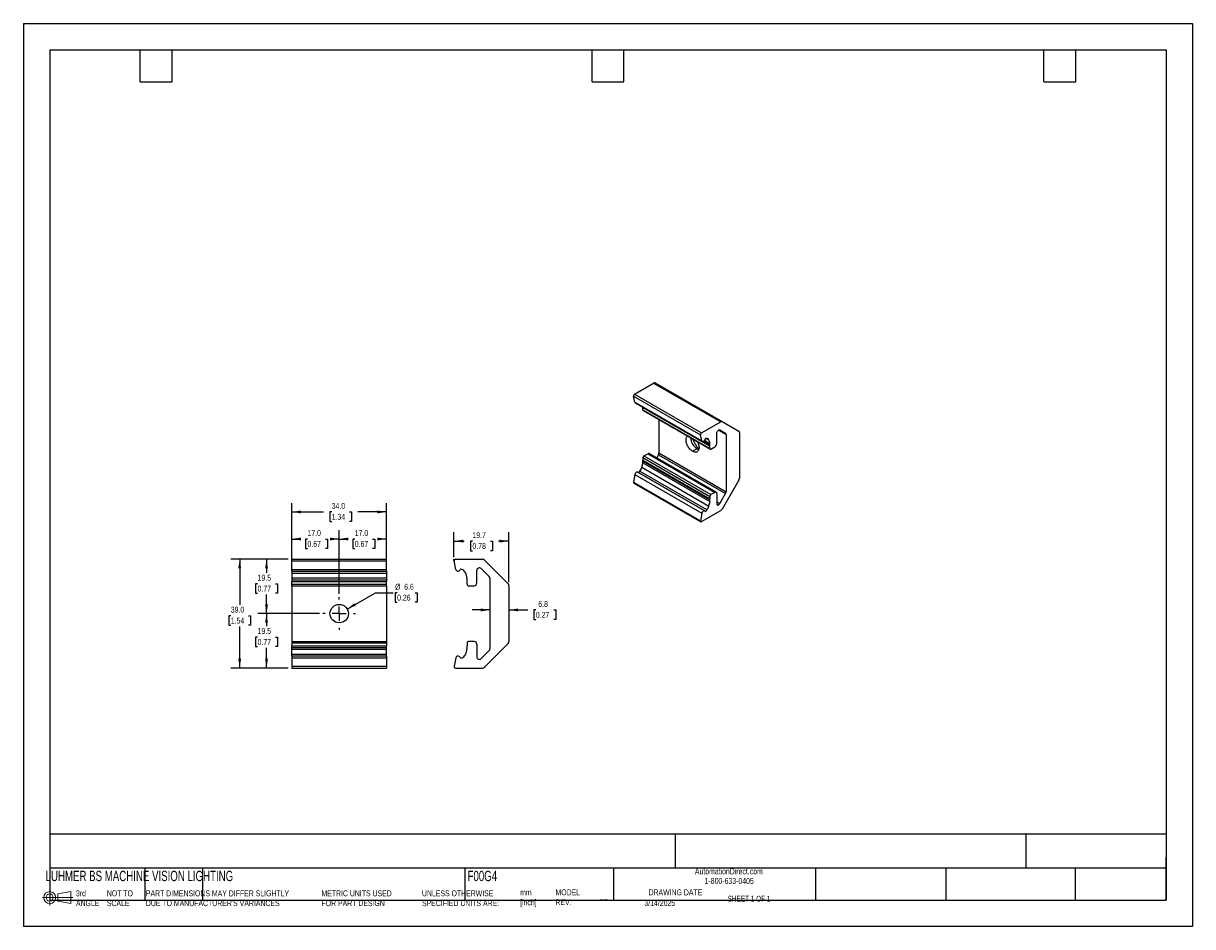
# Model space of a CAD drawing. Header units: millimetres. Extents: x 0 to 419, y 0 to 324.
import ezdxf

# ---------------------------------------------------------------- set-up
doc = ezdxf.new("R2010")
doc.units = ezdxf.units.MM
doc.linetypes.add('CENTERX2', pattern=[20.32, 12.7, -2.54, 2.54, -2.54])
doc.layers.add('CENTER', color=40, linetype='CENTERX2')
doc.layers.add('DIMENSIONS', color=140, linetype='Continuous', lineweight=25)
doc.layers.add('TEXT', color=140, linetype='Continuous', lineweight=25)
doc.styles.add('SLDTEXTSTYLE0', font='TXT', dxfattribs={"width": 0.7})
doc.styles.add('SLDTEXTSTYLE1', font='TXT', dxfattribs={"width": 0.65})
doc.dimstyles.new('SLDDIMSTYLE0', dxfattribs={"dimtxt": 2.158008, "dimasz": 3.302, "dimexe": 0, "dimexo": 0.0625, "dimgap": 0.539502, "dimtad": 0, "dimtih": 1, "dimtoh": 1, "dimdec": 1, "dimrnd": 1e-09, "dimzin": 12, "dimdsep": 46, "dimtxsty": 'SLDTEXTSTYLE0', "dimsah": 1, "dimcen": 0, "dimadec": 0, "dimazin": 3, "dimtfac": 1, "dimtdec": 1, "dimtofl": 0, "dimtmove": 0, "dimatfit": 3, "dimfxl": 0, "dimfrac": 2, "dimtolj": 1, "dimtzin": 12, "dimarcsym": 0})
doc.dimstyles.new('SLDDIMSTYLE1', dxfattribs={"dimtxt": 2.158008, "dimasz": 3.302, "dimexe": 0, "dimexo": 0.0625, "dimgap": 0.539502, "dimtad": 0, "dimtih": 1, "dimtoh": 1, "dimdec": 1, "dimrnd": 1e-09, "dimzin": 12, "dimdsep": 46, "dimtxsty": 'SLDTEXTSTYLE0', "dimsah": 1, "dimcen": 0.09, "dimadec": 0, "dimazin": 3, "dimtfac": 1, "dimtdec": 1, "dimtofl": 0, "dimtmove": 0, "dimatfit": 3, "dimfxl": 0, "dimfrac": 2, "dimtolj": 1, "dimtzin": 12, "dimarcsym": 0})
doc.dimstyles.new('SLDDIMSTYLE2', dxfattribs={"dimtxt": 2.158008, "dimasz": 3.302, "dimexe": 0, "dimexo": 0.0625, "dimgap": 0.539502, "dimtad": 0, "dimtih": 1, "dimtoh": 1, "dimdec": 1, "dimrnd": 1e-09, "dimzin": 4, "dimdsep": 46, "dimtxsty": 'SLDTEXTSTYLE0', "dimsah": 1, "dimcen": 0.09, "dimadec": 0, "dimazin": 1, "dimtfac": 1, "dimtdec": 1, "dimtofl": 0, "dimtmove": 0, "dimatfit": 3, "dimfxl": 0, "dimfrac": 2, "dimtolj": 1, "dimtzin": 12, "dimarcsym": 0})
doc.dimstyles.new('SLDDIMSTYLE3', dxfattribs={"dimtxt": 2.158008, "dimasz": 3.302, "dimexe": 0, "dimexo": 0.0625, "dimgap": 0.539502, "dimtad": 0, "dimtih": 1, "dimtoh": 1, "dimdec": 1, "dimrnd": 1e-09, "dimzin": 12, "dimdsep": 46, "dimtxsty": 'SLDTEXTSTYLE0', "dimsah": 1, "dimcen": 0.09, "dimadec": 0, "dimazin": 3, "dimtfac": 1, "dimtdec": 1, "dimtmove": 0, "dimatfit": 0, "dimfxl": 0, "dimfrac": 2, "dimtolj": 1, "dimtzin": 12, "dimarcsym": 0})

# ---------------------------------------------------------------- blocks, each defined once
blk = doc.blocks.new('Block11')
at = {"color": 7, "linetype": 'Continuous', "lineweight": 18}
for p, q in [((2.59, 5.31), (2.59, 0)), ((5.48, 4.17), (10.18, 5.03)), ((10.18, 5.03), (10.18, 0.73)), ((0, 2.88), (10.87, 2.88)), ((5.48, 1.6), (5.48, 4.17)), ((5.48, 1.6), (10.18, 0.73))]:
    blk.add_line(p, q, dxfattribs=at)
for radius in [2.15, 1.29]:
    blk.add_circle((2.59, 2.88), radius, dxfattribs=at)
blk = doc.blocks.new('Block12')
at = {"color": 7, "linetype": 'Continuous'}
blk.add_blockref('Block11', (0, 0), dxfattribs=at)
blk = doc.blocks.new('_D')
at = {"layer": 'DIMENSIONS'}
for p, q in [((116.06, 113.88), (126.17, 119.72)), ((126.17, 119.72), (132.52, 119.72)), ((133.97, 119.72), (133.25, 119.72)), ((133.25, 119.72), (133.25, 116.29)), ((140.38, 119.72), (141.11, 119.72)), ((141.11, 119.72), (141.11, 116.29)), ((133.25, 116.29), (133.97, 116.29)), ((141.11, 116.29), (140.38, 116.29))]:
    blk.add_line(p, q, dxfattribs=at)
blk.add_solid([(116.06, 113.88), (119.17, 115.09), (118.66, 115.97)], dxfattribs=at)
at = {"layer": 'DIMENSIONS', "char_height": 2.117, "attachment_point": 1, "style": 'SLDTEXTSTYLE0'}
for s, insert in [('%%c', (133.24, 122.93)), ('6.6', (136.5, 122.93)), ('0.26', (133.97, 119.02))]:
    blk.add_mtext(s, dxfattribs=dict(at, insert=insert))
blk = doc.blocks.new('_D_1')
at = {"layer": 'DIMENSIONS'}
for p, q in [((106.09, 112.23), (83.98, 112.23)), ((87.15, 112.23), (87.15, 107.75)), ((83.95, 103.84), (83.22, 103.84)), ((83.22, 103.84), (83.22, 100.41)), ((90.36, 103.84), (91.08, 103.84)), ((91.08, 103.84), (91.08, 100.41)), ((83.22, 100.41), (83.95, 100.41)), ((87.15, 92.73), (87.15, 99.92)), ((91.08, 100.41), (90.36, 100.41)), ((94.93, 92.73), (83.98, 92.73))]:
    blk.add_line(p, q, dxfattribs=at)
for points in [[(87.15, 112.23), (86.65, 108.93), (87.66, 108.93)], [(87.15, 92.73), (87.66, 96.03), (86.65, 96.03)]]:
    blk.add_solid(points, dxfattribs=at)
at = {"layer": 'DIMENSIONS', "char_height": 2.117, "attachment_point": 1, "style": 'SLDTEXTSTYLE0'}
for s, insert in [('19.5', (83.95, 107.05)), ('0.77', (83.95, 103.14))]:
    blk.add_mtext(s, dxfattribs=dict(at, insert=insert))
blk = doc.blocks.new('_D_2')
at = {"layer": 'DIMENSIONS'}
for p, q in [((94.93, 131.73), (83.98, 131.73)), ((87.15, 131.73), (87.15, 126.87)), ((83.95, 122.96), (83.22, 122.96)), ((83.22, 122.96), (83.22, 119.53)), ((90.36, 122.96), (91.08, 122.96)), ((91.08, 122.96), (91.08, 119.53)), ((83.22, 119.53), (83.95, 119.53)), ((87.15, 112.23), (87.15, 119.04)), ((91.08, 119.53), (90.36, 119.53)), ((106.09, 112.23), (83.98, 112.23))]:
    blk.add_line(p, q, dxfattribs=at)
for points in [[(87.15, 131.73), (86.65, 128.43), (87.66, 128.43)], [(87.15, 112.23), (87.66, 115.53), (86.65, 115.53)]]:
    blk.add_solid(points, dxfattribs=at)
at = {"layer": 'DIMENSIONS', "char_height": 2.117, "attachment_point": 1, "style": 'SLDTEXTSTYLE0'}
for s, insert in [('19.5', (83.95, 126.17)), ('0.77', (83.95, 122.26))]:
    blk.add_mtext(s, dxfattribs=dict(at, insert=insert))
blk = doc.blocks.new('_D_3')
at = {"layer": 'DIMENSIONS'}
for p, q in [((94.93, 131.73), (74.37, 131.73)), ((77.54, 131.73), (77.54, 115.4)), ((74.34, 111.48), (73.61, 111.48)), ((73.61, 111.48), (73.61, 108.05)), ((80.75, 111.48), (81.47, 111.48)), ((81.47, 111.48), (81.47, 108.05)), ((73.61, 108.05), (74.34, 108.05)), ((77.54, 92.73), (77.54, 107.57)), ((81.47, 108.05), (80.75, 108.05)), ((94.93, 92.73), (74.37, 92.73))]:
    blk.add_line(p, q, dxfattribs=at)
for points in [[(77.54, 131.73), (77.03, 128.43), (78.05, 128.43)], [(77.54, 92.73), (78.05, 96.03), (77.03, 96.03)]]:
    blk.add_solid(points, dxfattribs=at)
at = {"layer": 'DIMENSIONS', "char_height": 2.117, "attachment_point": 1, "style": 'SLDTEXTSTYLE0'}
for s, insert in [('39.0', (74.34, 114.7)), ('1.54', (74.34, 110.78))]:
    blk.add_mtext(s, dxfattribs=dict(at, insert=insert))
blk = doc.blocks.new('_D_4')
at = {"layer": 'DIMENSIONS'}
for p, q in [((96.2, 132.4), (96.2, 142.15)), ((96.2, 138.98), (98.9, 138.98)), ((101.83, 138.98), (101.1, 138.98)), ((101.1, 138.98), (101.1, 135.55)), ((108.24, 138.98), (108.97, 138.98)), ((108.97, 138.98), (108.97, 135.55)), ((113.2, 138.98), (111.16, 138.98)), ((113.2, 119.34), (113.2, 142.15)), ((101.1, 135.55), (101.83, 135.55)), ((108.97, 135.55), (108.24, 135.55))]:
    blk.add_line(p, q, dxfattribs=at)
for points in [[(96.2, 138.98), (99.5, 138.47), (99.5, 139.49)], [(113.2, 138.98), (109.9, 139.49), (109.9, 138.47)]]:
    blk.add_solid(points, dxfattribs=at)
at = {"layer": 'DIMENSIONS', "char_height": 2.117, "attachment_point": 1, "style": 'SLDTEXTSTYLE0'}
for s, insert in [('0.67', (101.83, 138.28)), ('17.0', (101.83, 142.19))]:
    blk.add_mtext(s, dxfattribs=dict(at, insert=insert))
blk = doc.blocks.new('_D_5')
at = {"layer": 'DIMENSIONS'}
for p, q in [((113.2, 119.34), (113.2, 142.15)), ((113.2, 138.98), (115.85, 138.98)), ((118.78, 138.98), (118.05, 138.98)), ((118.05, 138.98), (118.05, 135.55)), ((125.19, 138.98), (125.92, 138.98)), ((125.92, 138.98), (125.92, 135.55)), ((130.2, 138.98), (128.12, 138.98)), ((130.2, 132.4), (130.2, 142.15)), ((118.05, 135.55), (118.78, 135.55)), ((125.92, 135.55), (125.19, 135.55))]:
    blk.add_line(p, q, dxfattribs=at)
for points in [[(113.2, 138.98), (116.5, 138.47), (116.5, 139.49)], [(130.2, 138.98), (126.9, 139.49), (126.9, 138.47)]]:
    blk.add_solid(points, dxfattribs=at)
at = {"layer": 'DIMENSIONS', "char_height": 2.117, "attachment_point": 1, "style": 'SLDTEXTSTYLE0'}
for s, insert in [('0.67', (118.78, 138.28)), ('17.0', (118.78, 142.19))]:
    blk.add_mtext(s, dxfattribs=dict(at, insert=insert))
blk = doc.blocks.new('_D_6')
at = {"layer": 'DIMENSIONS'}
for p, q in [((96.2, 129.91), (96.2, 151.87)), ((130.2, 129.91), (130.2, 151.87)), ((96.2, 148.69), (107.59, 148.69)), ((110.51, 148.69), (109.79, 148.69)), ((109.79, 148.69), (109.79, 145.26)), ((116.92, 148.69), (117.65, 148.69)), ((117.65, 148.69), (117.65, 145.26)), ((130.2, 148.69), (119.85, 148.69)), ((109.79, 145.26), (110.51, 145.26)), ((117.65, 145.26), (116.92, 145.26))]:
    blk.add_line(p, q, dxfattribs=at)
for points in [[(96.2, 148.69), (99.5, 148.18), (99.5, 149.2)], [(130.2, 148.69), (126.9, 149.2), (126.9, 148.18)]]:
    blk.add_solid(points, dxfattribs=at)
at = {"layer": 'DIMENSIONS', "char_height": 2.117, "attachment_point": 1, "style": 'SLDTEXTSTYLE0'}
for s, insert in [('34.0', (110.51, 151.9)), ('1.34', (110.51, 147.99))]:
    blk.add_mtext(s, dxfattribs=dict(at, insert=insert))
blk = doc.blocks.new('SW_CENTERMARKSYMBOL_0')
at = {"layer": 'CENTER', "color": 0}
for p, q in [((0, 5.08), (0, 5.84)), ((-5.08, 0), (-5.84, 0)), ((0, 0), (-2.54, 0)), ((0, 0), (0, 2.54)), ((0, 0), (0, -2.54)), ((0, 0), (2.54, 0)), ((5.08, 0), (5.84, 0)), ((0, -5.08), (0, -5.84))]:
    blk.add_line(p, q, dxfattribs=at)
blk = doc.blocks.new('_D_7')
at = {"layer": 'DIMENSIONS'}
for p, q in [((154.35, 132.5), (154.35, 141.4)), ((174.05, 123.5), (174.05, 141.4)), ((154.35, 138.22), (158.05, 138.22)), ((160.97, 138.22), (160.25, 138.22)), ((160.25, 138.22), (160.25, 134.79)), ((160.25, 134.79), (160.97, 134.79)), ((167.39, 138.22), (168.11, 138.22)), ((168.11, 134.79), (167.39, 134.79)), ((168.11, 138.22), (168.11, 134.79)), ((174.05, 138.22), (170.31, 138.22))]:
    blk.add_line(p, q, dxfattribs=at)
for points in [[(154.35, 138.22), (157.65, 137.71), (157.65, 138.73)], [(174.05, 138.22), (170.75, 138.73), (170.75, 137.71)]]:
    blk.add_solid(points, dxfattribs=at)
at = {"layer": 'DIMENSIONS', "char_height": 2.117, "attachment_point": 1, "style": 'SLDTEXTSTYLE0'}
for s, insert in [('19.7', (160.97, 141.43)), ('0.78', (160.97, 137.52))]:
    blk.add_mtext(s, dxfattribs=dict(at, insert=insert))
blk = doc.blocks.new('_D_8')
at = {"layer": 'DIMENSIONS'}
for p, q in [((167.25, 113.55), (160.9, 113.55)), ((174.05, 113.55), (180.76, 113.55)), ((183.69, 113.55), (182.96, 113.55)), ((182.96, 113.55), (182.96, 110.12)), ((190.1, 113.55), (190.82, 113.55)), ((190.82, 113.55), (190.82, 110.12)), ((182.96, 110.12), (183.69, 110.12)), ((190.82, 110.12), (190.1, 110.12))]:
    blk.add_line(p, q, dxfattribs=at)
for points in [[(167.25, 113.55), (163.95, 114.06), (163.95, 113.04)], [(174.05, 113.55), (177.35, 113.04), (177.35, 114.06)]]:
    blk.add_solid(points, dxfattribs=at)
at = {"layer": 'DIMENSIONS', "char_height": 2.117, "attachment_point": 1, "style": 'SLDTEXTSTYLE0'}
for s, insert in [('6.8', (184.58, 116.76)), ('0.27', (183.69, 112.85))]:
    blk.add_mtext(s, dxfattribs=dict(at, insert=insert))

msp = doc.modelspace()

# ---------------------------------------------------------------- linework, layer by layer
at = {"color": 7, "linetype": 'Continuous'}
for p, q in [((0, 323.85), (0, 0)), ((0, 323.85), (419.1, 323.85)), ((419.1, 323.85), (419.1, 0)), ((419.1, 0), (0, 0))]:
    msp.add_line(p, q, dxfattribs=at)
for p, q in [((219.06, 190.93), (225.92, 194.89)), ((225.92, 194.89), (249.96, 181.01)), ((226.42, 194.94), (250.46, 181.06)), ((218.72, 190.24), (242.76, 176.36)), ((219.18, 188.04), (218.72, 190.24)), ((219.06, 190.93), (243.1, 177.05)), ((219.18, 188.04), (243.22, 174.16)), ((219.34, 187.8), (243.38, 173.92)), ((222.04, 186.16), (246.08, 172.29)), ((222.04, 185.3), (222.04, 186.16)), ((222.04, 185.3), (246.08, 171.42)), ((222.14, 185.07), (246.18, 171.19)), ((227.83, 181.78), (227.83, 169.82)), ((243.1, 177.05), (249.96, 181.01)), ((250.46, 181.06), (256.48, 177.59)), ((243.22, 174.16), (242.76, 176.36)), ((248.54, 173.25), (248.54, 176.93)), ((249.15, 178.02), (251.88, 176.44)), ((249.62, 178.08), (251.67, 176.9)), ((249.63, 178.08), (251.67, 176.9)), ((251.88, 176.44), (251.88, 155.94)), ((256.68, 177.13), (256.68, 160.8)), ((243.84, 174), (246.07, 172.71)), ((244.16, 174.36), (246.05, 173.27)), ((244.73, 175.05), (245.72, 174.48)), ((246.08, 171.42), (246.08, 172.29)), ((246.43, 171.21), (247.83, 172.02)), ((222.04, 168.15), (246.08, 154.27)), ((222.04, 168.15), (222.04, 167.28)), ((222.39, 168.76), (223.79, 169.57)), ((222.39, 168.76), (246.43, 154.88)), ((223.79, 169.57), (247.83, 155.69)), ((248.33, 155.74), (224.29, 169.62)), ((227.63, 169.12), (227.01, 168.05)), ((227.63, 169.12), (251.67, 155.24)), ((227.83, 169.82), (251.88, 155.94)), ((241.48, 171.37), (239.85, 170.44)), ((221.68, 164.68), (245.72, 150.8)), ((222.01, 166.26), (246.05, 152.38)), ((222.03, 166.85), (246.07, 152.97)), ((222.04, 167.28), (246.08, 153.4)), ((219.18, 162.11), (218.72, 159.38)), ((218.72, 159.38), (242.76, 145.5)), ((219.18, 162.11), (243.22, 148.23)), ((244.18, 149.11), (220.14, 162.99)), ((220.48, 162.79), (244.52, 148.91)), ((220.99, 163.31), (245.04, 149.43)), ((256.48, 160.1), (250.46, 149.69)), ((218.81, 159.06), (242.85, 145.18)), ((247.83, 155.69), (246.43, 154.88)), ((248.54, 155.28), (248.54, 151.61)), ((249.63, 151.71), (251.67, 155.24)), ((246.08, 154.27), (246.08, 153.4)), ((248.54, 152.34), (249.63, 151.71)), ((243.22, 148.23), (242.76, 145.5)), ((243.1, 145.2), (249.96, 149.16)), ((96.2, 131.13), (96.2, 131.73)), ((96.2, 131.73), (130.2, 131.73)), ((96.2, 131.13), (130.2, 131.13)), ((96.2, 128.1), (96.2, 131.13)), ((130.2, 131.13), (130.2, 131.73)), ((130.2, 128.1), (130.2, 131.13)), ((155.02, 128.1), (154.36, 131.13)), ((154.85, 131.73), (164.55, 131.73)), ((165.25, 131.44), (173.76, 122.94)), ((96.2, 128.1), (130.2, 128.1)), ((96.2, 127.47), (96.2, 128.1)), ((96.2, 127.47), (130.2, 127.47)), ((96.2, 127.47), (96.2, 126.73)), ((96.2, 126.73), (130.2, 126.73)), ((96.2, 126.73), (96.2, 125.02)), ((130.2, 127.47), (130.2, 128.1)), ((130.2, 127.47), (130.2, 126.73)), ((130.2, 126.73), (130.2, 125.02)), ((162.54, 123.23), (162.54, 127.73)), ((164.08, 128.37), (166.96, 125.49)), ((96.2, 125.02), (130.2, 125.02)), ((96.2, 125.02), (96.2, 124.32)), ((96.2, 124.32), (130.2, 124.32)), ((96.2, 124.32), (96.2, 123.79)), ((96.2, 123.79), (130.2, 123.79)), ((96.2, 122.73), (96.2, 123.79)), ((96.2, 122.73), (130.2, 122.73)), ((96.2, 122.23), (96.2, 122.73)), ((96.2, 122.23), (130.2, 122.23)), ((96.2, 122.23), (96.2, 102.23)), ((130.2, 125.02), (130.2, 124.32)), ((130.2, 124.32), (130.2, 123.79)), ((130.2, 122.73), (130.2, 123.79)), ((130.2, 122.23), (130.2, 122.73)), ((130.2, 122.23), (130.2, 102.23)), ((159.05, 122.73), (159.05, 123.79)), ((159.55, 122.23), (161.54, 122.23)), ((167.25, 124.79), (167.25, 99.67)), ((174.05, 122.23), (174.05, 102.23)), ((96.2, 102.23), (130.2, 102.23)), ((96.2, 102.23), (96.2, 101.73)), ((96.2, 101.73), (130.2, 101.73)), ((96.2, 101.73), (96.2, 100.67)), ((96.2, 100.67), (130.2, 100.67)), ((96.2, 100.14), (96.2, 100.67)), ((130.2, 102.23), (130.2, 101.73)), ((130.2, 101.73), (130.2, 100.67)), ((130.2, 100.14), (130.2, 100.67)), ((159.05, 101.73), (159.05, 100.67)), ((161.54, 102.23), (159.55, 102.23)), ((162.54, 101.23), (162.54, 96.73)), ((173.76, 101.52), (165.25, 93.02)), ((96.2, 100.14), (130.2, 100.14)), ((96.2, 99.44), (96.2, 100.14)), ((96.2, 99.44), (130.2, 99.44)), ((96.2, 97.73), (96.2, 99.44)), ((96.2, 97.73), (130.2, 97.73)), ((96.2, 96.99), (96.2, 97.73)), ((130.2, 96.99), (96.2, 96.99)), ((96.2, 96.99), (96.2, 96.36)), ((130.2, 99.44), (130.2, 100.14)), ((130.2, 97.73), (130.2, 99.44)), ((130.2, 96.99), (130.2, 97.73)), ((130.2, 96.99), (130.2, 96.36)), ((164.08, 96.09), (166.96, 98.97)), ((96.2, 96.36), (130.2, 96.36)), ((96.2, 96.36), (96.2, 93.33)), ((96.2, 93.33), (130.2, 93.33)), ((96.2, 93.33), (96.2, 92.73)), ((96.2, 92.73), (130.2, 92.73)), ((130.2, 96.36), (130.2, 93.33)), ((130.2, 93.33), (130.2, 92.73)), ((155.02, 96.36), (154.36, 93.33)), ((154.85, 92.73), (164.55, 92.73))]:
    msp.add_line(p, q)
at = {"flags": 128}
for points in [[(222.04, 186.24), (222.04, 186.22), (222.04, 186.16)], [(248.54, 176.93), (248.56, 177.09), (248.6, 177.27), (248.67, 177.44), (248.76, 177.61), (248.87, 177.77), (249, 177.9), (249.13, 178), (249.27, 178.08), (249.4, 178.12), (249.53, 178.12), (249.63, 178.08)], [(239.85, 170.44), (239.6, 170.6), (239.35, 170.79), (239.11, 171.01), (238.87, 171.25), (238.65, 171.52), (238.44, 171.8), (238.25, 172.1), (238.08, 172.41), (237.92, 172.73), (237.79, 173.06), (237.69, 173.38), (237.61, 173.71), (237.55, 174.02), (237.52, 174.33), (237.52, 174.62), (237.55, 174.9), (237.61, 175.15), (237.69, 175.38), (237.79, 175.58), (237.92, 175.76), (238.05, 175.88)], [(241.66, 173.8), (241.79, 173.53), (241.92, 173.2), (242.02, 172.88), (242.1, 172.55), (242.16, 172.24), (242.18, 171.93), (242.18, 171.64), (242.16, 171.36), (242.1, 171.11), (242.02, 170.88), (241.92, 170.68), (241.79, 170.5), (241.63, 170.36), (241.46, 170.25), (241.27, 170.17), (241.06, 170.13), (240.83, 170.12), (240.6, 170.15), (240.36, 170.21), (240.11, 170.31), (239.85, 170.44)], [(244.31, 174.69), (244.25, 174.52), (244.16, 174.36), (244.05, 174.21), (243.93, 174.08), (243.8, 173.98), (243.67, 173.91), (243.55, 173.89), (243.43, 173.9), (243.34, 173.95), (243.27, 174.04), (243.22, 174.16)], [(220.14, 162.99), (220.12, 162.99), (220.01, 163.02), (219.89, 163.01), (219.76, 162.96), (219.63, 162.87), (219.5, 162.76), (219.39, 162.61), (219.3, 162.45), (219.23, 162.28), (219.18, 162.11)], [(248.54, 151.61), (248.56, 151.46), (248.6, 151.33), (248.67, 151.24), (248.76, 151.18), (248.87, 151.15), (249, 151.16), (249.13, 151.21), (249.27, 151.3), (249.4, 151.41), (249.53, 151.55), (249.63, 151.71)], [(244.31, 148.95), (244.25, 149.05), (244.16, 149.12), (244.05, 149.14), (243.93, 149.13), (243.8, 149.08), (243.67, 149), (243.55, 148.88), (243.43, 148.73), (243.34, 148.57), (243.27, 148.4), (243.22, 148.23)], [(244.31, 148.95), (244.32, 148.92), (244.34, 148.9), (244.36, 148.89), (244.39, 148.88), (244.42, 148.88), (244.45, 148.88), (244.49, 148.89), (244.52, 148.91)], [(242.76, 145.5), (242.75, 145.4), (242.76, 145.32), (242.79, 145.25), (242.83, 145.19), (242.88, 145.16), (242.95, 145.15), (243.03, 145.17), (243.1, 145.2)]]:
    msp.add_lwpolyline(points, dxfattribs=at)
msp.add_circle((113.2, 112.23), 3.3)
for centre, radius, start, end in [((226.21, 194.48), 0.503, 65.686, 125.6182), ((219.45, 190.31), 0.734, 121.6688, 185.4409), ((219.51, 188.08), 0.332, 188.1373, 237.9646), ((222.28, 185.27), 0.246, 173.7011, 234.9867), ((250.26, 180.6), 0.503, 65.686, 125.6182), ((243.49, 176.43), 0.734, 121.6688, 185.4409), ((251.37, 176.49), 0.503, 354.3796, 54.302), ((256.18, 177.18), 0.503, 354.3796, 54.302), ((244.22, 175.66), 5.09, 184.6784, 237.3828), ((252.71, 180.56), 14.09, 203.8671, 221.3527), ((244.75, 174.58), 0.458, 120.1055, 165.5442), ((244.88, 174.33), 0.74, 77.9591, 119.2628), ((244.74, 174), 1.1, 26.2306, 74.1988), ((242.93, 173.08), 3.13, 3.4434, 26.5544), ((237.29, 172.58), 8.79, 0.8407, 4.496), ((218.07, 172.29), 28.01, 359.9981, 0.8717), ((247.01, 173.32), 1.54, 302.6055, 357.3945), ((222.8, 168.11), 0.768, 122.6055, 177.3945), ((224.09, 169.16), 0.503, 65.6929, 125.6176), ((226.39, 169.87), 1.44, 328.8563, 358.0435), ((242.74, 173.5), 2.47, 239.3374, 255.0561), ((246.29, 171.38), 0.218, 170.786, 309.2033), ((216.7, 166.33), 5.25, 324.9247, 341.6528), ((215.34, 166.8), 6.68, 341.4882, 355.3825), ((211.76, 167.01), 10.28, 355.8216, 359.1138), ((193.28, 167.28), 28.75, 359.1396, 359.9981), ((218.99, 159.28), 0.287, 160.9983, 232.186), ((219.36, 164.43), 1.98, 304.4727, 325.7071), ((255.24, 160.85), 1.44, 328.8563, 358.0435), ((248.11, 155.35), 0.437, 350.786, 129.2033), ((250.43, 155.99), 1.44, 328.8563, 358.0435), ((239.39, 152.92), 6.68, 341.4882, 355.3825), ((235.8, 153.13), 10.28, 355.8216, 359.1138), ((217.32, 153.4), 28.75, 359.1396, 359.9981), ((246.84, 154.23), 0.768, 122.6055, 177.3945), ((243.4, 150.55), 1.98, 304.4727, 325.7071), ((240.74, 152.45), 5.25, 324.9247, 341.6528), ((249.2, 150.38), 1.44, 301.9547, 331.1444), ((154.85, 131.23), 0.5, 90, 192.2824), ((164.55, 130.73), 1, 45, 90), ((155.8, 128.27), 0.8, 192.2824, 339.5195), ((156.83, 127.89), 0.3, 85.8811, 159.5195), ((156.75, 126.79), 1.4, 53.6328, 85.8811), ((155.74, 125.42), 3.1, 25, 53.6328), ((153.93, 124.58), 5.1, 5, 25), ((163.44, 127.73), 0.904, 45, 180), ((148.95, 124.14), 10.1, 1, 5), ((128.95, 123.79), 30.1, 0, 1), ((159.55, 122.73), 0.5, 180, 270), ((161.54, 123.23), 1, 270, 0), ((166.25, 124.79), 1, 0, 45), ((173.05, 122.23), 1, 0, 45), ((159.55, 101.73), 0.5, 90, 180), ((128.95, 100.67), 30.1, 359, 0), ((161.54, 101.23), 1, 0, 90), ((173.05, 102.23), 1, 315, 0), ((155.8, 96.19), 0.8, 20.4805, 167.7176), ((156.83, 96.57), 0.3, 200.4805, 274.1189), ((156.75, 97.67), 1.4, 274.1189, 306.3672), ((155.74, 99.04), 3.1, 306.3672, 335), ((153.93, 99.88), 5.1, 335, 355), ((148.95, 100.32), 10.1, 355, 359), ((163.44, 96.73), 0.904, 180, 315), ((166.25, 99.67), 1, 315, 0), ((154.85, 93.23), 0.5, 167.7176, 270), ((164.55, 93.73), 1, 270, 315)]:
    msp.add_arc(centre, radius, start, end)
at = {"layer": 'DIMENSIONS'}
msp.add_line((154.35, 131.23), (154.35, 131.73), dxfattribs=at)
at = {"layer": 'TEXT'}
for p, q in [((9.52, 314.32), (409.57, 314.32)), ((9.52, 314.32), (9.52, 9.52)), ((41.91, 302.89), (41.91, 314.32)), ((53.34, 302.89), (53.34, 314.32)), ((203.83, 302.89), (203.83, 314.32)), ((215.26, 302.89), (215.26, 314.32)), ((365.76, 302.89), (365.76, 314.32)), ((377.19, 302.89), (377.19, 314.32)), ((409.57, 314.32), (409.57, 9.52)), ((41.91, 302.89), (53.34, 302.89)), ((203.83, 302.89), (215.26, 302.89)), ((365.76, 302.89), (377.19, 302.89)), ((409.57, 33.19), (9.52, 33.19)), ((233.64, 33.19), (233.64, 20.95)), ((359.36, 33.19), (359.36, 20.95)), ((409.57, 9.52), (409.57, 24.77)), ((409.57, 20.95), (9.52, 20.95)), ((43.57, 20.95), (43.57, 9.52)), ((64.26, 20.95), (64.26, 9.52)), ((158.23, 20.95), (158.23, 9.52)), ((211.5, 20.95), (211.5, 9.52)), ((283.95, 20.95), (283.95, 9.52)), ((330.7, 20.95), (330.7, 9.52)), ((377.02, 20.95), (377.02, 9.52)), ((9.52, 9.52), (409.57, 9.52))]:
    msp.add_line(p, q, dxfattribs=at)

# ---------------------------------------------------------------- block references
at = {"layer": 'CENTER'}
msp.add_blockref('SW_CENTERMARKSYMBOL_0', (113.2, 112.23), dxfattribs=at)
at = {"layer": 'TEXT'}
msp.add_blockref('Block12', (6.84, 7.55), dxfattribs=at)

# ---------------------------------------------------------------- texts
at = {"color": 179, "linetype": 'Continuous', "lineweight": 18, "char_height": 2.1167, "attachment_point": 1, "style": 'SLDTEXTSTYLE0'}
for s, insert in [('AutomationDirect.com', (240.69, 20.88)), ('1-800-633-0405', (244.19, 17.44))]:
    msp.add_mtext(s, dxfattribs=dict(at, insert=insert))
at = {"layer": 'TEXT'}
for s, insert, char_height, attachment_point, style in [('LUHMER BS MACHINE VISION LIGHTING', (7.97, 20.02), 3.7042, 1, 'SLDTEXTSTYLE0'), ('F00G4', (159.21, 20.02), 3.704, 1, 'SLDTEXTSTYLE0'), ('3rd^JANGLE', (18.85, 13), 2.117, 1, 'SLDTEXTSTYLE0'), ('NOT TO^JSCALE', (29.91, 13), 2.1167, 1, 'SLDTEXTSTYLE0'), ("PART DIMENSIONS MAY DIFFER SLIGHTLY ^JDUE TO MANUFACTURER'S VARIANCES", (43.91, 13), 2.1167, 1, 'SLDTEXTSTYLE0'), ('METRIC UNITS USED ^JFOR PART DESIGN', (106.85, 13), 2.1167, 1, 'SLDTEXTSTYLE0'), ('UNLESS OTHERWISE ^JSPECIFIED UNITS ARE:', (142.87, 13), 2.1167, 1, 'SLDTEXTSTYLE0'), ('mm^J[inch]', (178.06, 13.33), 2.117, 1, 'SLDTEXTSTYLE0'), ('MODEL ^JREV.', (190.73, 13.36), 2.1167, 1, 'SLDTEXTSTYLE0'), ('DRAWING DATE', (233.73, 13.36), 2.1167, 2, 'SLDTEXTSTYLE0'), ('--', (206.3, 12.73), 5.292, 1, 'SLDTEXTSTYLE0'), ('3/14/2025', (222.61, 9.54), 2.117, 1, 'SLDTEXTSTYLE0'), ('SHEET 1 OF 1', (252.44, 11.05), 2.1167, 1, 'SLDTEXTSTYLE1')]:
    msp.add_mtext(s, dxfattribs=dict(at, insert=insert, char_height=char_height, attachment_point=attachment_point, style=style))

# ---------------------------------------------------------------- dimensions: what is measured, and where the dimension line sits
at = {"layer": 'DIMENSIONS'}
for base, p1, p2, angle, dimstyle, picture, middle in [((130.2, 148.69), (96.2, 128.64), (130.2, 128.64), 0, 'SLDDIMSTYLE2', '_D_6', (113.72, 148.69)), ((174.05, 138.22), (154.35, 131.23), (174.05, 122.23), 0, 'SLDDIMSTYLE1', '_D_7', (164.18, 138.22)), ((77.54, 92.73), (96.2, 131.73), (96.2, 92.73), 90, 'SLDDIMSTYLE2', '_D_3', (77.54, 111.48)), ((87.15, 131.73), (107.36, 112.23), (96.2, 131.73), 90, 'SLDDIMSTYLE1', '_D_2', (87.15, 122.96)), ((174.05, 113.55), (167.25, 124.79), (174.05, 122.23), 0, 'SLDDIMSTYLE3', '_D_8', (186.89, 113.55)), ((87.15, 112.23), (96.2, 92.73), (107.36, 112.23), 90, 'SLDDIMSTYLE1', '_D_1', (87.15, 103.84))]:
    dim = msp.add_linear_dim(base=base, p1=p1, p2=p2, angle=angle, dimstyle=dimstyle, dxfattribs=at)
    dim.commit()
    dim.dimension.update_dxf_attribs({"geometry": picture, "text_midpoint": middle, "dimtype": 160})
for base, p1, p2, picture, middle in [((113.2, 138.98), (96.2, 131.13), (113.2, 118.07), '_D_4', (105.03, 138.98)), ((130.2, 138.98), (113.2, 118.07), (130.2, 131.13), '_D_5', (121.98, 138.98))]:
    dim = msp.add_linear_dim(base=base, p1=p1, p2=p2, dimstyle='SLDDIMSTYLE2', dxfattribs=at)
    dim.commit()
    dim.dimension.update_dxf_attribs({"geometry": picture, "text_midpoint": middle, "dimtype": 160})
dim = msp.add_diameter_dim_2p(p1=(110.34, 110.58), p2=(116.06, 113.88), dimstyle='SLDDIMSTYLE0', dxfattribs=at)
dim.commit()
dim.dimension.update_dxf_attribs({"geometry": '_D', "text_midpoint": (137.18, 119.72), "dimtype": 163})

doc.saveas('drawing.dxf')
